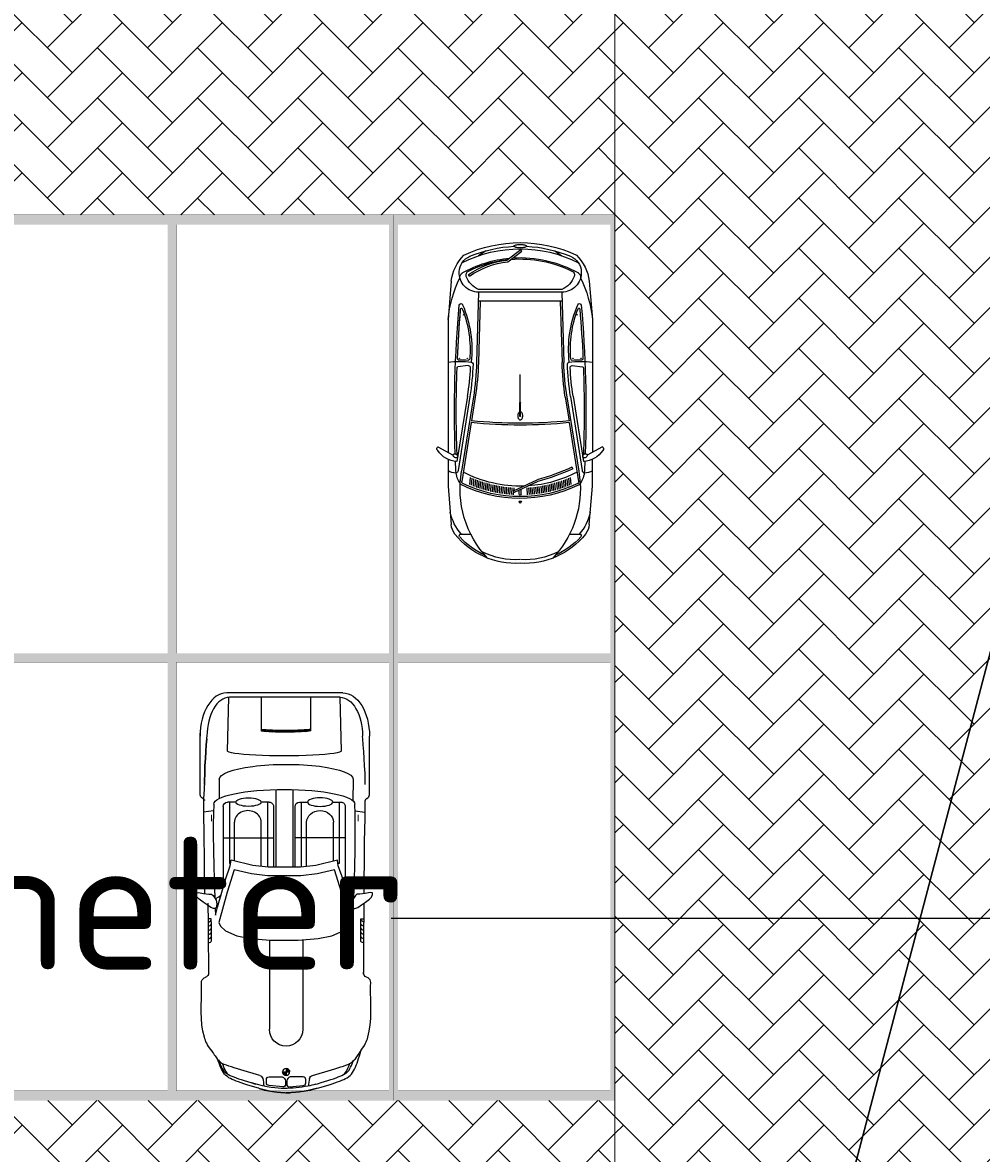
# Model space of a CAD drawing. Header units: millimetres. Extents: x 747415 to 1601423, y -236173 to 551995.
# Tile 140 of 242: x 942153 to 952980, y 22025 to 34790. Entities that reach past the tile are written whole.
import ezdxf

# ---------------------------------------------------------------- set-up
doc = ezdxf.new("R2010")
doc.units = ezdxf.units.MM
doc.header["$LTSCALE"] = 100
doc.header["$MEASUREMENT"] = 0
doc.linetypes.add('BORDERX2', pattern=[88.9, 25.4, -12.7, 25.4, -12.7, 0, -12.7])
doc.linetypes.add('DASHED2', pattern=[9.525, 6.35, -3.175])
doc.layers.get('0').update_dxf_attribs({"linetype": 'CONTINUOUS', "lineweight": 0})
doc.layers.get('DEFPOINTS').update_dxf_attribs({"color": 6, "linetype": 'CONTINUOUS', "lineweight": 0})
for name, color, linetype, lineweight in [('T--A9041_VERHARDING_Wegen', 21, 'CONTINUOUS', 0), ('T--L9042_BEPLANTING', 90, 'CONTINUOUS', 0), ('T--L9067_BEHEERVOORZIENING_Belijning', 7, 'DASHED2', 0), ('T--M9040_Terrein_Afwerking_Plein', 244, 'CONTINUOUS', 0)]:
    doc.layers.add(name, color=color, linetype=linetype, lineweight=lineweight)
doc.layers.add('T--A9072_BELIJNING', color=7, linetype='CONTINUOUS', lineweight=0, true_color=0xffffff)
for name, color, linetype in [('T--L9000_PERCELEN', 4, 'BORDERX2'), ('T--L9041_VERHARDING_Wegen', 7, 'CONTINUOUS'), ('T--L9082_INRICHTING_SPECIFIEK_Auto', 8, 'CONTINUOUS')]:
    doc.layers.add(name, color=color, linetype=linetype)
doc.styles.add('Raymond nov 2012', font='isocpeur.ttf', dxfattribs={"height": 1500})
doc.styles.get("Standard").update_dxf_attribs({"font": 'arial.ttf'})
doc.dimstyles.get("Standard").update_dxf_attribs({"dimtxt": 0.18, "dimasz": 500, "dimexe": 0.18, "dimexo": 0.0625, "dimgap": 0.09, "dimtad": 0, "dimtoh": 1, "dimdec": 0, "dimzin": 0, "dimdsep": 46, "dimtxsty": 'Standard', "dimcen": 0.09, "dimadec": 0, "dimazin": 0, "dimtfac": 1, "dimtdec": 0, "dimtofl": 0, "dimtmove": 0, "dimatfit": 3, "dimfxl": 1, "dimtolj": 1, "dimtzin": 0, "dimarcsym": 0})

# ---------------------------------------------------------------- blocks, each defined once
blk = doc.blocks.new('FMEBLOCK10')
at = {"layer": 'T--L9000_PERCELEN', "flags": 128}
blk.add_lwpolyline([(-144.82893, 14.817888), (-145.02397, 15.050913), (-145.20705, 15.294013), (-145.37702, 15.545888), (-145.53411, 15.805888), (-145.67694, 16.074013), (-145.80712, 16.348963), (-145.92304, 16.630088), (-146.02401, 16.917063), (-146.11095, 17.207938), (-146.18294, 17.503038), (-146.23906, 17.802038), (-146.28092, 18.102988), (-146.30714, 18.405888), (-146.31795, 18.710088), (-146.31404, 19.012988), (-146.29403, 19.316863), (-146.25907, 19.619113), (-146.20801, 19.918113), (-146.142, 20.214838), (-146.06196, 20.507988), (-145.96605, 20.796913), (-145.85703, 21.079988), (-145.73306, 21.357863), (-145.59506, 21.628913), (-145.44303, 21.891838), (-145.27904, 22.147938), (-145.10102, 22.394938), (-144.91196, 22.631863), (-144.71002, 22.860013), (-144.49704, 23.077113), (-144.27394, 23.283813), (-138.30613, 28.697013), (-116.62012, 47.487863), (-60.22895, 97.082863), (-54.67905, 96.186838), (-37.62294, 111.871013), (-29.08511, 118.037888), (-23.65504, 118.892963), (-18.79813, 119.658013), (-9.22392, 115.908813), (-1.20911, 112.288963), (0.65504, 110.160863), (101.86102, -5.339912), (110.37999, -16.182887), (130.01394, -40.804887), (146.31795, -61.715062), (145.31699, -62.344912), (128.53504, -71.838162), (109.77095, -81.221887), (96.853, -87.145012), (86.75508, -91.497087), (65.77494, -99.458937), (35.85286, -109.074062), (-3.25703, -117.914062), (-11.3781, -119.658012), (-17.09406, -117.515937), (-48.71308, -83.590162), (-53.87704, -83.911912), (-58.06511, -84.172887)], close=True, dxfattribs=at)
blk = doc.blocks.new('FMEBLOCK18')
at = {"layer": 'T--L9000_PERCELEN', "flags": 128}
blk.add_lwpolyline([(-100.08243, -15.21845), (-93.90854, -13.84045), (-85.78747, -12.0965), (-46.67758, -3.2565), (-16.7555, 6.358625), (4.22464, 14.320475), (14.32256, 18.67255), (27.24051, 24.595675), (46.0046, 33.9794), (62.78655, 43.47265), (63.78751, 44.1025), (100.08243, 0.943475), (97.4165, -0.71435), (90.7465, -4.485325), (80.48252, -10.258625), (68.79346, -16.567525), (51.09956, -25.844325), (33.78355, -33.17535), (7.36851, -44.1025), (3.81846, -39.8905), (-2.38257, -35.729525), (-46.57247, -27.563575), (-72.77453, -22.870575), (-93.75536, -18.9345), (-99.32458, -16.181425)], close=True, dxfattribs=at)
blk = doc.blocks.new('*X133')
at = {"color": 0}
for p, q in [((61393, 31730), (61415, 31752)), ((61395, 31750), (61418, 31772)), ((61398, 31771), (61404, 31776)), ((61385, 31598), (61405, 31618)), ((61386, 31617), (61406, 31636)), ((61387, 31654), (61408, 31674)), ((61387, 31635), (61407, 31655)), ((61389, 31672), (61409, 31693)), ((61390, 31691), (61411, 31712)), ((61391, 31711), (61412, 31732)), ((61383, 31526), (61403, 31545)), ((61383, 31508), (61402, 31527)), ((61383, 31490), (61402, 31509)), ((61383, 31473), (61402, 31492)), ((61384, 31562), (61404, 31581)), ((61384, 31544), (61403, 31563)), ((61385, 31580), (61404, 31600)), ((61383, 31455), (61402, 31474)), ((61383, 31437), (61402, 31456)), ((61384, 31420), (61402, 31439)), ((61384, 31403), (61403, 31421)), ((61384, 31385), (61403, 31404)), ((61385, 31368), (61403, 31387)), ((61385, 31351), (61404, 31369)), ((61386, 31334), (61404, 31352)), ((61387, 31317), (61405, 31335)), ((61388, 31300), (61406, 31319)), ((61389, 31284), (61407, 31302)), ((61390, 31267), (61408, 31285)), ((61391, 31251), (61409, 31269)), ((61393, 31235), (61410, 31252)), ((61395, 31219), (61412, 31236)), ((61402, 31209), (61413, 31220))]:
    blk.add_line(p, q, dxfattribs=at)
blk = doc.blocks.new('*X134')
at = {"color": 0}
for p, q in [((58020, 31490), (58022, 31493)), ((58023, 31478), (58038, 31493)), ((58029, 31469), (58053, 31493)), ((58038, 31462), (58055, 31479)), ((58049, 31458), (58055, 31464)), ((58055, 31525), (58057, 31528)), ((58055, 31510), (58070, 31524)), ((58055, 31495), (58079, 31518)), ((58068, 31493), (58086, 31510)), ((58084, 31493), (58090, 31498))]:
    blk.add_line(p, q, dxfattribs=at)
blk = doc.blocks.new('auto108')
for p, q in [((3471, 2084), (4114, 2084)), ((1429, 2018), (1446, 2019)), ((1452, 2019), (1494, 2019)), ((1494, 2019), (1850, 2021)), ((1804, 1986), (1884, 1987)), ((1850, 2021), (1954, 2022)), ((1884, 1987), (1988, 1988)), ((1954, 2022), (2062, 2023)), ((1988, 1988), (2052, 1988)), ((2052, 1988), (2052, 2023)), ((2062, 2023), (2173, 2023)), ((2173, 2023), (2230, 2024)), ((2338, 2024), (2408, 2025)), ((2393, 1911), (2636, 1918)), ((2408, 2025), (2532, 2026)), ((2532, 2026), (2659, 2027)), ((2636, 1918), (2833, 1922)), ((2659, 2027), (2791, 2029)), ((2791, 2029), (2924, 2030)), ((2833, 1922), (2993, 1924)), ((2924, 2030), (3058, 2032)), ((2993, 1924), (3125, 1924)), ((3058, 2032), (3189, 2034)), ((3125, 1924), (3240, 1922)), ((3189, 2034), (3316, 2035)), ((3240, 1922), (3345, 1919)), ((3316, 2035), (3389, 2035)), ((3567, 2037), (3607, 2036)), ((3607, 2036), (3696, 2034)), ((3696, 2034), (3781, 2030)), ((3781, 2030), (3862, 2025)), ((3862, 2025), (3941, 2021)), ((3941, 2021), (4015, 2015)), ((4015, 2015), (4085, 2009)), ((4085, 2009), (4114, 2007)), ((284, 1774), (293, 1792)), ((293, 1792), (301, 1807)), ((301, 1807), (310, 1820)), ((310, 1820), (321, 1832)), ((321, 1832), (332, 1843)), ((332, 1843), (345, 1854)), ((345, 1854), (361, 1863)), ((361, 1863), (378, 1872)), ((378, 1872), (396, 1881)), ((380, 1762), (390, 1791)), ((390, 1791), (400, 1818)), ((396, 1881), (417, 1889)), ((400, 1818), (409, 1841)), ((409, 1841), (417, 1862)), ((417, 1889), (447, 1900)), ((2287, 1908), (2393, 1911)), ((3321, 1811), (2412, 1811)), ((2965, 1811), (2965, 1243)), ((3628, 1900), (3383, 1898)), ((237, 1647), (247, 1678)), ((247, 1678), (257, 1707)), ((257, 1707), (267, 1732)), ((267, 1732), (276, 1754)), ((276, 1754), (284, 1774)), ((347, 1656), (359, 1694)), ((359, 1694), (370, 1729)), ((370, 1729), (380, 1762)), ((3370, 1742), (2675, 1742)), ((2675, 1742), (2675, 1729)), ((2705, 1679), (3142, 1679)), ((3370, 1670), (3370, 1762)), ((4554, 1752), (4554, 504)), ((4603, 1784), (4603, 472)), ((191, 1498), (203, 1538)), ((203, 1538), (214, 1577)), ((214, 1577), (226, 1614)), ((226, 1614), (237, 1647)), ((284, 1442), (347, 1656)), ((186, 1479), (191, 1498)), ((4175, 1423), (4194, 1423)), ((4194, 1423), (4554, 1423)), ((1814, 1332), (805, 1332)), ((3370, 1312), (2638, 1312)), ((2645, 1375), (3142, 1375)), ((3370, 1293), (3370, 1384)), ((324, 1143), (324, 1183)), ((3512, 1219), (2635, 1219)), ((3321, 1243), (2636, 1243)), ((324, 1143), (284, 1143)), ((364, 1143), (324, 1143)), ((324, 1104), (324, 1143)), ((3512, 1026), (2635, 1026)), ((1810, 955), (805, 955)), ((3321, 1002), (2636, 1002)), ((3370, 933), (2638, 933)), ((2965, 434), (2965, 1002)), ((3370, 952), (3370, 861)), ((139, 837), (144, 818)), ((144, 818), (156, 778)), ((156, 778), (167, 738)), ((191, 786), (187, 802)), ((203, 746), (191, 786)), ((284, 845), (347, 631)), ((2645, 863), (3142, 863)), ((4171, 864), (4190, 864)), ((4190, 864), (4554, 864)), ((167, 738), (179, 701)), ((179, 701), (190, 667)), ((190, 667), (201, 635)), ((214, 707), (203, 746)), ((226, 671), (214, 707)), ((237, 637), (226, 671)), ((201, 635), (211, 606)), ((211, 606), (221, 580)), ((221, 580), (230, 556)), ((230, 556), (239, 535)), ((247, 606), (237, 637)), ((239, 535), (249, 515)), ((257, 578), (247, 606)), ((249, 515), (259, 497)), ((267, 553), (257, 578)), ((276, 530), (267, 553)), ((284, 510), (276, 530)), ((347, 631), (359, 593)), ((359, 593), (370, 557)), ((370, 557), (380, 525)), ((380, 525), (390, 495)), ((380, 525), (390, 495)), ((2675, 503), (2675, 516)), ((2705, 559), (3142, 559)), ((3370, 575), (3370, 483)), ((259, 497), (271, 480)), ((271, 480), (285, 463)), ((293, 493), (284, 510)), ((285, 463), (300, 449)), ((301, 477), (293, 493)), ((300, 449), (317, 436)), ((310, 464), (301, 477)), ((321, 452), (310, 464)), ((317, 436), (336, 424)), ((332, 441), (321, 452)), ((345, 431), (332, 441)), ((336, 424), (356, 414)), ((361, 421), (345, 431)), ((356, 414), (377, 404)), ((361, 424), (378, 415)), ((378, 412), (361, 421)), ((377, 404), (399, 395)), ((378, 415), (396, 406)), ((396, 404), (378, 412)), ((390, 495), (400, 469)), ((390, 495), (400, 469)), ((396, 406), (417, 397)), ((396, 404), (416, 395)), ((417, 395), (396, 404)), ((399, 395), (423, 386)), ((400, 469), (409, 445)), ((400, 469), (409, 445)), ((409, 445), (417, 425)), ((409, 445), (417, 425)), ((417, 425), (424, 408)), ((417, 397), (447, 387)), ((440, 387), (417, 395)), ((423, 386), (449, 377)), ((424, 408), (430, 395)), ((429, 393), (431, 390)), ((430, 395), (432, 392)), ((464, 379), (440, 387)), ((3321, 434), (2412, 434)), ((3370, 503), (2675, 503)), ((3628, 386), (3410, 388)), ((449, 377), (460, 374)), ((1494, 265), (1423, 266)), ((1850, 264), (1494, 265)), ((1804, 301), (1884, 300)), ((1954, 263), (1850, 264)), ((1884, 300), (1988, 299)), ((2062, 262), (1954, 263)), ((1988, 299), (2052, 298)), ((2052, 298), (2052, 264)), ((2173, 261), (2062, 262)), ((2230, 261), (2173, 261)), ((2393, 334), (2287, 337)), ((2636, 327), (2393, 334)), ((2833, 323), (2636, 327)), ((2993, 321), (2833, 323)), ((3125, 321), (2993, 321)), ((3240, 323), (3125, 321)), ((3345, 326), (3240, 323)), ((2408, 220), (2338, 221)), ((2532, 219), (2408, 220)), ((2659, 218), (2532, 219)), ((2791, 216), (2659, 218)), ((2924, 215), (2791, 216)), ((3058, 213), (2924, 215)), ((3189, 211), (3058, 213)), ((3316, 210), (3189, 211)), ((3343, 210), (3316, 210)), ((3411, 211), (3343, 210)), ((3514, 218), (3411, 211)), ((3471, 173), (4150, 173)), ((3607, 221), (3514, 218)), ((3567, 220), (3607, 221)), ((3696, 224), (3607, 221)), ((3607, 221), (3696, 224)), ((3781, 227), (3696, 224)), ((3696, 224), (3781, 227)), ((3862, 232), (3781, 227)), ((3781, 227), (3862, 232)), ((3862, 232), (3941, 237)), ((3941, 236), (3862, 232)), ((4015, 242), (3941, 236)), ((3941, 237), (4015, 242)), ((4015, 242), (4121, 251)), ((4085, 248), (4015, 242))]:
    blk.add_line(p, q)
for points in [[(2175, 1892), (2168, 1904), (2169, 1921), (2181, 1952), (2209, 1995), (2240, 2038), (2273, 2084), (2298, 2108), (2326, 2120), (2346, 2118), (2348, 2092), (2339, 2036), (2331, 1976), (2329, 1943), (2316, 1925), (2294, 1912), (2261, 1893), (2221, 1885), (2195, 1886)], [(1810, 1123), (1810, 1280), (1830, 1504), (1862, 1660), (1915, 1788), (1968, 1843), (2011, 1861), (2355, 1768), (2606, 1690), (2559, 1494), (2538, 1311), (2536, 1165), (2536, 1123), (2536, 1080), (2538, 934), (2559, 751), (2606, 555), (2355, 477), (2011, 384), (1968, 402), (1915, 457), (1862, 585), (1830, 741), (1810, 965)], [(2175, 353), (2168, 341), (2169, 324), (2181, 293), (2209, 250), (2240, 207), (2273, 161), (2298, 137), (2326, 125), (2346, 127), (2348, 153), (2339, 209), (2331, 269), (2329, 302), (2316, 320), (2294, 333), (2261, 352), (2221, 360), (2195, 359)]]:
    blk.add_lwpolyline(points, close=True)
for points in [[(3412, 2055, -0.003452), (3412, 2055)], [(3412, 202, 0.003452), (3412, 202)]]:
    blk.add_lwpolyline(points, format="xyb")
for points in [[(139, 1492), (144, 1512), (156, 1552), (167, 1592), (179, 1629), (190, 1663), (201, 1695), (211, 1723), (221, 1750), (230, 1773), (239, 1795), (249, 1814), (259, 1833), (271, 1850), (285, 1866), (300, 1881), (317, 1894), (336, 1906), (356, 1916), (377, 1926), (399, 1935), (423, 1944), (449, 1953), (476, 1961), (505, 1970), (533, 1981), (571, 1990)], [(3272, 1921), (3255, 2034)], [(296, 1798), (303, 1804), (316, 1814), (331, 1824), (348, 1833), (367, 1841), (388, 1850), (410, 1858), (416, 1860)], [(2092, 1901), (2168, 1903)], [(2093, 1901), (2185, 1875), (2496, 1788), (2651, 1732), (2716, 1723)], [(2277, 1902), (2299, 1863), (2322, 1836)], [(2716, 1723), (2656, 1477), (2637, 1304), (2634, 1164), (2634, 1123), (2634, 1081), (2637, 941), (2656, 768), (2716, 522)], [(3946, 1767), (4554, 1752)], [(2093, 344), (2185, 370), (2496, 457), (2651, 513), (2716, 522)], [(296, 489), (303, 482), (316, 472), (331, 463), (348, 454), (367, 445), (388, 437), (410, 428), (416, 427)], [(2277, 343), (2299, 382), (2322, 409)], [(4554, 493), (3946, 478)], [(2168, 342), (2092, 344)], [(3272, 324), (3255, 211)]]:
    blk.add_lwpolyline(points)
for points in [[(155, 1179), (171, 1337, -0.414214), (200, 1366), (238, 1366, -0.414214), (268, 1337), (268, 1188, -0.291039), (222, 1150), (184, 1150, -0.414214)], [(155, 1107), (171, 950, 0.414214), (200, 920), (238, 920, 0.414214), (268, 950), (268, 1099, 0.291039), (222, 1137), (184, 1137, 0.414214)]]:
    blk.add_lwpolyline(points, format="xyb", close=True)
blk.add_circle((324, 1143), 39.7)
for centre, radius, start, end in [((1440, 2064), 47.1, 195.2914, 284.3416), ((3321, 1762), 49.3, 360, 90), ((237, 1456), 49.3, 283.7947, 343.5607), ((805, 1143), 189, 90, 270), ((3321, 1293), 49.3, 270, 360), ((324, 1143), 39.7, 0, 90), ((324, 1143), 39.7, 180, 270), ((3321, 952), 49.3, 0, 90), ((237, 831), 49.3, 16.4393, 76.2053), ((3321, 483), 49.3, 270, 0), ((1440, 222), 47.1, 111.0771, 164.7086)]:
    blk.add_arc(centre, radius, start, end)
for centre, major_axis, ratio, start_param, end_param in [((4114, 1784), (489, 0), 0.61456, 0, 1.570796), ((1804, 2020), (0, -34.3), 0.624902, -1.56257, 0), ((1849, 2028), (0, -34.3), 0.624902, -1.340746, 0), ((1896, 2028), (0, -34.3), 0.624902, -1.357157, 0), ((1943, 2029), (0, -34.3), 0.624902, -1.355316, 0), ((1990, 2029), (0, -34.3), 0.624902, -1.354332, 0), ((2038, 2030), (0, -34.3), 0.624902, -1.349543, 0), ((3345, 1123), (0, 797), 0.211204, 3.141593, 6.283185), ((4114, 1752), (439, 0), 0.579085, 0, 1.570796), ((3628, 1144), (1, 756), 0.222398, -3.141593, 0), ((3142, 1527), (0, 152), 0.864333, 3.141593, 6.283185), ((3948, 1123), (0, -645), 0.087484, -3.141593, 0), ((4187, 1133), (0, -323), 0.087484, -2.68647, -0.584659), ((4206, 1133), (0, -323), 0.087484, -2.68647, -0.584659)]:
    blk.add_ellipse(centre, major_axis=major_axis, ratio=ratio, start_param=start_param, end_param=end_param)
blk.add_ellipse((3370, 1527), major_axis=(0, 143), ratio=0.338725)
at = {"extrusion": (0, 0, -1)}
for centre, major_axis, ratio, start_param, end_param in [((3142, 711), (0, -152), 0.864333, -3.141593, 0), ((4114, 504), (439, 0), 0.579085, 0, 1.570796), ((4114, 472), (489, 0), 0.61456, 0, 1.570796), ((1804, 266), (0, 34.3), 0.624902, -1.56257, 0), ((1849, 258), (0, 34.3), 0.624902, -1.340746, 0), ((1896, 258), (0, 34.3), 0.624902, -1.357157, 0), ((1943, 258), (0, 34.3), 0.624902, -1.355316, 0), ((1990, 257), (0, 34.3), 0.624902, -1.354332, 0), ((2038, 257), (0, 34.3), 0.624902, -1.349543, 0)]:
    blk.add_ellipse(centre, major_axis=major_axis, ratio=ratio, start_param=start_param, end_param=end_param, dxfattribs=at)
blk.add_ellipse((3370, 718), major_axis=(0, -143), ratio=0.338725, dxfattribs=at)
for points, knots in [([(571, 1990), (626, 2035), (853, 2125), (1099, 2097), (1285, 2097)], [72.513385, 72.513385, 72.513385, 72.513385, 210.766252, 779.411217, 779.411217, 779.411217, 779.411217]), ([(1285, 2097), (1307, 2097), (1358, 2107), (1385, 2075), (1395, 2052)], [0, 0, 0, 0, 64.592582, 138.656509, 138.656509, 138.656509, 138.656509]), ([(164, 1390), (146, 1302), (129, 1121), (146, 941), (201, 754)], [93.721229, 93.721229, 93.721229, 93.721229, 365.303664, 640.430937, 640.430937, 640.430937, 640.430937]), ([(571, 296), (626, 251), (853, 161), (1099, 189), (1285, 189)], [72.513385, 72.513385, 72.513385, 72.513385, 210.766252, 779.411217, 779.411217, 779.411217, 779.411217]), ([(1285, 189), (1307, 189), (1358, 179), (1385, 212), (1395, 235)], [0, 0, 0, 0, 64.592582, 138.656509, 138.656509, 138.656509, 138.656509])]:
    blk.add_open_spline(points, degree=3, knots=knots)
for points, start_tangent, end_tangent in [([(3412, 2055), (3401, 2042), (3387, 2035)], (-0.157438, -0.987529), (-0.999933, -0.011552)), ([(3412, 2055), (3430, 2076), (3477, 2085)], (0.361709, 0.932291), (1, 0)), ([(571, 1990), (504, 1946), (440, 1893), (417, 1862), (411, 1850)], (0.873356, 0.487083, -0.000015), (-0.33173, -0.943374)), ([(571, 296), (504, 341), (440, 394), (417, 425), (411, 437)], (0.873356, -0.487083, -0.000015), (-0.33173, 0.943374)), ([(3412, 202), (3401, 215), (3387, 222)], (-0.157438, 0.987529), (-0.999933, 0.011552)), ([(3412, 202), (3430, 181), (3477, 173)], (0.361709, -0.932291), (1, 0))]:
    blk.add_spline(points, degree=3, dxfattribs=dict(start_tangent=start_tangent, end_tangent=end_tangent))
for points, weights in [([(139, 1493), (125, 1447), (115, 1400)], [1, 0.99968296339, 1]), ([(115, 1400), (90, 1278), (88, 1143)], [1, 0.996922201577, 0.999560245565]), ([(115, 930), (90, 1052), (88, 1186)], [1, 0.996922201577, 0.999560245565]), ([(139, 837), (125, 882), (115, 930)], [1, 0.99968296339, 1])]:
    blk.add_rational_spline(points, weights, degree=2)
for points in [[(186, 1479), (177, 1450), (170, 1420), (164, 1390)], [(249, 1408), (223, 1401), (194, 1398), (165, 1396)], [(249, 879), (223, 885), (194, 889), (165, 891)]]:
    blk.add_open_spline(points, degree=3)
for points in [[(3151, 1962), (3151, 1950), (3227, 1962), (3227, 1950)], [(3151, 294), (3151, 305), (3227, 294), (3227, 305)]]:
    blk.add_solid(points)
for name, p, xscale, yscale, zscale in [('*X133', (-56312, -29881), 0.9851387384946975, 0.9851387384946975, 0.9851387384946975), ('*X134', (-65414, -34517), 1.132343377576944, 1.132343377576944, 1.132343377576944)]:
    blk.add_blockref(name, p, dxfattribs=dict(xscale=xscale, yscale=yscale, zscale=zscale))
blk = doc.blocks.new('auto64')
for points in [[(-2305, 929), (-2398, 757)], [(-3184, 780), (-2750, 815), (-2446, 815)], [(-436, 780), (-870, 815), (-2366, 815)], [(-3290, 559), (-3290, 669)], [(-2032, 554), (-2698, 660)], [(-1743, 528), (-2580, 662)], [(-1737, 568), (-2574, 701)], [(-1732, 597), (-2470, 715)], [(-1389, 587), (-1404, 705)], [(-2675, 506), (-2755, 513)], [(-2667, 526), (-2748, 533)], [(-2659, 545), (-2740, 552)], [(-2651, 564), (-2732, 572)], [(-2555, 593), (-2536, 585)], [(-1746, 509), (-2012, 551)], [(-2714, 389), (-2794, 396)], [(-2709, 409), (-2788, 416)], [(-2702, 428), (-2782, 435)], [(-2696, 448), (-2776, 455)], [(-2689, 467), (-2769, 474)], [(-2682, 487), (-2763, 494)], [(-660, 453), (-1355, 472)], [(-560, 470), (-1354, 492)], [(-660, 470), (-660, -470)], [(-560, 470), (-560, -470)], [(-530, 470), (-530, -470)], [(-93, 390), (-149, 470)], [(-2747, 252), (-2825, 259)], [(-2743, 271), (-2821, 278)], [(-2739, 291), (-2817, 298)], [(-2735, 311), (-2813, 318)], [(-2730, 330), (-2809, 337)], [(-2725, 350), (-2804, 357)], [(-2720, 370), (-2799, 377)], [(-2763, 133), (-2841, 140)], [(-2762, 153), (-2839, 159)], [(-2760, 172), (-2837, 179)], [(-2758, 192), (-2834, 199)], [(-2754, 212), (-2832, 219)], [(-2751, 232), (-2828, 239)], [(-2697, 199), (-2820, -67), (-2802, -75), (-2678, 192)], [(-2940, -5), (-2921, -13), (-2921, 0), (-2921, 13), (-2940, 5)], [(-2769, 73), (-2846, 80)], [(-2767, 93), (-2845, 100)], [(-2765, 113), (-2843, 120)], [(-2842, 10), (-2785, 10)], [(-1960, 5), (-1810, 5)], [(-1805, 0), (-1490, 0)], [(-216, -141), (-98, 18), (-82, 6), (-197, -148)], [(-2769, -73), (-2846, -80)], [(-2767, -93), (-2845, -100)], [(-2765, -113), (-2843, -120)], [(-2842, -10), (-2794, -10)], [(-1960, -5), (-1810, -5)], [(-2763, -133), (-2841, -140)], [(-2762, -153), (-2839, -159)], [(-2760, -172), (-2837, -179)], [(-2758, -192), (-2834, -199)], [(-2754, -212), (-2832, -219)], [(-2751, -232), (-2828, -239)], [(-2747, -252), (-2825, -259)], [(-2743, -271), (-2821, -278)], [(-2739, -291), (-2817, -298)], [(-2735, -311), (-2813, -318)], [(-2730, -330), (-2809, -337)], [(-2725, -350), (-2804, -357)], [(-2720, -370), (-2799, -377)], [(-2714, -389), (-2794, -396)], [(-2709, -409), (-2788, -416)], [(-2702, -428), (-2782, -435)], [(-2696, -448), (-2776, -455)], [(-2689, -467), (-2769, -474)], [(-2682, -487), (-2763, -494)], [(-2675, -506), (-2755, -513)], [(-1746, -509), (-2012, -551)], [(-660, -453), (-1355, -472)], [(-560, -470), (-1354, -492)], [(-93, -390), (-149, -470)], [(-3290, -669), (-3290, -559)], [(-2667, -526), (-2748, -533)], [(-2659, -545), (-2740, -552)], [(-2651, -564), (-2732, -572)], [(-2032, -554), (-2698, -660)], [(-1743, -528), (-2580, -662)], [(-1737, -568), (-2574, -701)], [(-1732, -597), (-2470, -715)], [(-1389, -587), (-1404, -705)], [(-378, -572), (-361, -583)], [(-2305, -929), (-2398, -757)], [(-2446, -815), (-2750, -815), (-3184, -780)], [(-436, -780), (-870, -815), (-2366, -815)]]:
    blk.add_lwpolyline(points)
for centre, radius, start, end in [((-2200, 703), 271, 122.5061, 177.3807), ((-2326, 918), 24, 28.4487, 144.8117), ((-3167, 580), 200, 94.6669, 128.5195), ((-2919, 231), 573, 102.481, 130.272), ((-2433, 727), 169, 148.6333, 180.9564), ((-2583, 684), 1241, 353.7279, 6.0623), ((-1012, -605), 1427, 64.4533, 84.2811), ((-500, 275), 509, 45.0724, 82.7817), ((-2747, 53), 874, 128.5195, 183.4666), ((-2779, -464), 1143, 86.7478, 133.301), ((-2747, 53), 854, 132.4061, 156.0666), ((-3310, 669), 20, 0, 132.4061), ((-1377, 0), 1511, 153.8364, 206.6643), ((-1377, 0), 1491, 154.1833, 205.8167), ((-1377, 0), 1373, 152.0676, 176.1797), ((-2566, 466), 260, 97.9758, 129.7902), ((-2715, 657), 20, 86.7478, 153.8364), ((-2701, 641), 20, 80.9423, 154.1833), ((-2779, -464), 1143, 79.9751, 86.7478), ((-1914, -11589), 12332, 92.5802, 93.2009), ((-2568, 738), 36.8, 201.7756, 261.8193), ((-2397, 726), 31.7, 91.422, 214.9423), ((-2413, 734), 28.1, 248.5131, 57.8511), ((-1911, -12958), 13680, 87.9174, 92.0179), ((-1911, -12958), 13700, 84.9558, 91.981), ((-1414, 703), 10, 7.2745, 87.9174), ((-1209, 1822), 1276, 263.6929, 293.3519), ((-2583, 684), 1261, 355.3159, 0.6912), ((-1312, 699), 10, 87.4901, 180.6912), ((-1209, 1822), 1256, 265.0494, 291.5959), ((-1911, -12958), 13680, 85.1291, 87.4901), ((-1306, 688), 2.5, 90, 270), ((-1306, 688), 2.5, 270, 90), ((-815, 641), 2.5, 90, 270), ((-815, 641), 2.5, 270, 90), ((-750, 663), 10, 291.5959, 85.1291), ((-708, 669), 20, 284.8612, 84.9558), ((-340, 470), 220, 87.5524, 180.0097), ((-399, 610), 72.8, 40.2199, 88.4107), ((-1502, 0), 1332, 356.4569, 29.5582), ((-339, 490), 200, 22.8604, 87.5524), ((-1502, 0), 1432, 332.6464, 27.3536), ((-87, -521), 2707, 155.7055, 164.5863), ((-87, -521), 2687, 155.7055, 164.6216), ((3447, 0), 5507, 174.225, 185.775), ((3447, 0), 5487, 174.2369, 185.7631), ((-1271, 3491), 3000, 260.9423, 268.4089), ((-1271, 3491), 2960, 260.9423, 268.0852), ((-1271, 3491), 2930, 260.9423, 267.2804), ((-1409, 584), 20, 267.2804, 7.2745), ((-1369, 553), 20, 268.0852, 348.1357), ((-1462, 3510), 2979, 271.7693, 271.819), ((-1317, 580), 10, 175.3159, 265.0494), ((-1306, 596), 2.5, 90, 270), ((-1306, 596), 2.5, 270, 90), ((-306, 380), 241, 108.384, 158.1789), ((-366, 562), 50, 26.3311, 108.384), ((-1502, 0), 1317, 355.4418, 26.3311), ((-1502, 0), 1462, 2.7376, 22.8604), ((-1502, 0), 1502, 334.9815, 25.0185), ((-2747, 53), 834, 153.1339, 183.4666), ((-1271, 3491), 3020, 260.9423, 268.4089), ((-2938, 0), 5, 112.786, 247.214), ((-2842, 0), 10, 90, 270), ((-1377, 0), 1373, 178.392, 207.9324), ((-1992, 0), 13, 140.4731, 180), ((-1992, 0), 13, 180, 219.5269), ((-1975, -14), 34.9, 116.6567, 140.4731), ((-1964, -36), 60, 101.7464, 116.6567), ((-1956, -72), 96.5, 90, 101.7464), ((-1960, 0), 5, 90, 270), ((-1956, -72), 96.5, 78.2536, 90), ((-1949, -36), 60, 63.3433, 78.2536), ((-1938, -14), 34.9, 39.5269, 63.3433), ((-1921, 0), 13, 22.6244, 39.5269), ((-1810, 0), 5, 270, 90), ((185, 0), 245, 173.2506, 180), ((185, 0), 245, 180, 186.7494), ((73, 13), 132, 164.0546, 173.2506), ((3, 33), 59.3, 145.403, 164.0546), ((-40, 63), 7.21, 90, 145.403), ((-40, 63), 7.21, 34.597, 90), ((-83, 33), 59.3, 15.9454, 34.597), ((-153, 13), 132, 6.7494, 15.9454), ((-265, 0), 245, 0, 6.7494), ((-265, 0), 245, 353.2506, 0), ((-2747, -53), 874, 176.5334, 231.4805), ((-2747, -53), 834, 176.5334, 206.8661), ((-1975, 14), 34.9, 219.5269, 243.3433), ((-1964, 36), 60, 243.3433, 258.2536), ((-1956, 72), 96.5, 258.2536, 270), ((-1956, 72), 96.5, 270, 281.7464), ((-1949, 36), 60, 281.7464, 296.6567), ((-1938, 14), 34.9, 296.6567, 320.4731), ((-1921, 0), 13, 320.4731, 337.3756), ((-1502, 0), 1332, 330.4418, 354.8462), ((-1502, 0), 1462, 337.1396, 357.2624), ((73, -13), 132, 186.7494, 195.9454), ((3, -33), 59.3, 195.9454, 214.597), ((-40, -63), 7.21, 214.597, 270), ((-40, -63), 7.21, 270, 325.403), ((-83, -33), 59.3, 325.403, 344.0546), ((-153, -13), 132, 344.0546, 353.2506), ((-1133, -43), 922, 324.9998, 353.9253), ((-1133, -43), 942, 324.9998, 353.5912), ((-1502, 0), 1317, 333.6689, 353.7639), ((-2779, 464), 1143, 226.699, 280.0249), ((-2747, -53), 854, 203.9334, 227.5939), ((-1271, -3491), 3020, 91.5911, 99.0577), ((-1271, -3491), 3000, 91.5911, 99.0577), ((-340, -470), 220, 179.9903, 272.4476), ((-306, -380), 241, 201.8211, 251.616), ((-1271, -3491), 2960, 91.9167, 99.0577), ((-1271, -3491), 2930, 92.7196, 99.0577), ((-1409, -584), 20, 352.7255, 92.7196), ((-1462, -3510), 2979, 88.1848, 88.2307), ((-1369, -553), 20, 6.1809, 91.9167), ((-1209, -1822), 1276, 66.6481, 96.3071), ((-2583, -684), 1241, 353.9377, 6.1809), ((-1316, -585), 10, 87.1473, 184.478), ((-2583, -684), 1261, 359.3088, 4.478), ((-1209, -1822), 1256, 68.4041, 94.9506), ((-1306, -596), 2.5, 90, 270), ((-1306, -596), 2.5, 270, 90), ((-500, -275), 509, 277.2183, 314.9276), ((-366, -562), 50, 251.616, 333.6689), ((-339, -490), 200, 272.4476, 337.1396), ((-3310, -669), 20, 227.5939, 0), ((-3167, -580), 200, 231.4805, 265.3331), ((-2919, -231), 573, 229.728, 257.519), ((-2566, -466), 260, 230.2098, 262.0242), ((-2701, -641), 20, 205.8167, 279.0577), ((-2568, -738), 36.8, 98.1807, 158.2244), ((-2433, -727), 169, 179.0436, 211.3667), ((-1914, 11589), 12332, 266.7991, 267.4198), ((-2200, -703), 271, 182.6193, 237.4939), ((-2397, -726), 31.7, 145.0577, 268.578), ((-2413, -734), 28.1, 302.1489, 111.4869), ((-1911, 12958), 13680, 267.9821, 272.0826), ((-1911, 12958), 13700, 268.019, 275.0515), ((-1414, -703), 10, 272.0826, 352.7255), ((-1312, -699), 10, 179.3088, 272.5099), ((-1911, 12958), 13680, 272.5099, 274.8709), ((-1911, 12958), 13680, 272.5099, 274.7965), ((-1306, -688), 2.5, 90, 270), ((-1306, -688), 2.5, 270, 90), ((-1012, 605), 1427, 275.7189, 295.5467), ((-815, -641), 2.5, 90, 270), ((-815, -641), 2.5, 270, 90), ((-750, -663), 10, 274.8709, 68.4041), ((-708, -669), 20, 275.0442, 75.1388), ((-399, -610), 72.8, 271.5893, 319.7801), ((-2326, -918), 24, 215.1883, 331.5513)]:
    blk.add_arc(centre, radius, start, end)
blk = doc.blocks.new('*D149')
at = {"layer": 'DEFPOINTS', "color": 0, "linetype": 'Continuous', "transparency": 16777216}
for p in [(918751, 24675), (964206, 24675), (964206, 24675)]:
    blk.add_point(p, dxfattribs=at)
at = {"layer": 'T--M9040_Terrein_Afwerking_Plein', "color": 0, "linetype": 'Continuous', "lineweight": -2, "transparency": 16777216}
for p, q in [((918751, 24675), (918751, 24674)), ((919251, 24675), (936641, 24675)), ((963706, 24675), (946316, 24675)), ((964206, 24675), (964206, 24675))]:
    blk.add_line(p, q, dxfattribs=at)
at = {"layer": 'T--M9040_Terrein_Afwerking_Plein', "color": 0, "linetype": 'Continuous', "transparency": 16777216}
for points in [[(919251, 24758), (919251, 24591), (918751, 24675)], [(963706, 24758), (963706, 24591), (964206, 24675)]]:
    blk.add_solid(points, dxfattribs=at)
at = {"layer": 'T--M9040_Terrein_Afwerking_Plein', "color": 0, "linetype": 'Continuous', "transparency": 16777216, "insert": (941479, 24675), "char_height": 1500, "attachment_point": 5, "style": 'Raymond nov 2012'}
blk.add_mtext('\\A1;45,5 meter', dxfattribs=at)
blk = doc.blocks.new('9041_parkeerplaats_2500x5000_dub_lijn')
at = {"layer": 'T--A9072_BELIJNING', "linetype": 'Continuous'}
h = blk.add_hatch(color=256, dxfattribs=at)
h.paths.add_polyline_path([(-1200, 2450), (1200, 2450), (1200, -2390), (-1200, -2390)], flags=16)
h.paths.add_polyline_path([(-1250, 2500), (-1250, -2500), (1250, -2500), (1250, 2500)])
at = {"layer": 'T--L9067_BEHEERVOORZIENING_Belijning', "const_width": 1}
for points in [[(-1250, 2500), (-1250, -2500), (1250, -2500), (1250, 2500)], [(-1200, 2450), (1200, 2450), (1200, -2390), (-1200, -2390)]]:
    blk.add_lwpolyline(points, close=True, dxfattribs=at)
blk = doc.blocks.new('*U207')
at = {"layer": 'T--L9067_BEHEERVOORZIENING_Belijning', "rotation": 180}
blk.add_blockref('9041_parkeerplaats_2500x5000_dub_lijn', (0, 2500, 0), dxfattribs=at)
at = {"layer": 'T--L9067_BEHEERVOORZIENING_Belijning'}
blk.add_blockref('9041_parkeerplaats_2500x5000_dub_lijn', (0, -2500, 0), dxfattribs=at)
blk = doc.blocks.new('*U208')
at = {"layer": 'T--L9067_BEHEERVOORZIENING_Belijning', "color": 0, "linetype": 'ByBlock', "lineweight": -2, "transparency": 16777216}
for p in [(20000, 0), (22500, 0), (25000, 0)]:
    blk.add_blockref('*U207', p, dxfattribs=at)

msp = doc.modelspace()

# ---------------------------------------------------------------- hatches: boundary and pattern name
at = {"layer": 'T--A9041_VERHARDING_Wegen', "linetype": 'Continuous'}
h = msp.add_hatch(dxfattribs=at)
h.set_pattern_fill('AR-HBONE', color=256, scale=100, style=0)
h.paths.add_polyline_path([(953841.05, 47272.979), (948841.05, 47272.979), (948841.05, 4381.008), (948841.05, 4161.008), (949391.05, 4161.008), (949391.05, 4341.008), (949791.05, 4341.008), (949791.05, 4166.008), (952891.05, 4166.008), (952891.05, 4341.008), (953291.05, 4341.008), (953291.05, 4161.008), (953841.05, 4161.008), (953841.05, 4381.008), (953841.05, 6381.008)])
h = msp.add_hatch(dxfattribs=at)
h.set_pattern_fill('AR-HBONE', color=256, scale=100, style=0)
h.paths.add_polyline_path([(948841.05, 32620.844), (948841.05, 37620.844), (921986.052, 37620.844), (920867.32, 32620.844)])
h = msp.add_hatch(dxfattribs=at)
h.set_pattern_fill('AR-HBONE', color=256, scale=100, style=0)
h.paths.add_polyline_path([(948841.05, 17620.844), (948841.05, 22620.844), (918361.688, 22620.844), (917413.238, 17620.844)])
at = {"layer": 'T--L9042_BEPLANTING', "linetype": 'Continuous'}
h = msp.add_hatch(dxfattribs=at)
h.set_pattern_fill('GRASS', color=256, scale=1500)
h.paths.add_polyline_path([(920694.889, 43104.951), (919423.058, 43389.519), (919663.241, 44462.977), (920834.286, 44200.96), (920854.106, 44289.542), (911553.104, 53727.654), (907101.671, 58246.391), (906991.232, 58348.85, -1.023152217), (906776.086, 58557.812), (898746.213, 66722.213), (897908, 66189.5), (894729.901, 63976.966), (893482.951, 63356.733), (892236, 62736.5), (889636.259, 61298.747), (888428.879, 60798.373), (885691, 59567.5), (882511.819, 58193.213), (881169.461, 57090.189), (878449.993, 54926.973), (875696.457, 52807.135), (872909.545, 50731.213), (871727.289, 49870.83), (870089.955, 48699.731), (867238.399, 46713.204), (864355.591, 44772.135), (861442.256, 42877.016), (858499.128, 41028.326), (855526.946, 39226.534), (852526.456, 37472.096), (849498.415, 35765.457), (846443.582, 34107.05), (843362.726, 32497.295), (840256.623, 30936.601), (839530.122, 30585.893), (840912.01, 27502.757), (840976.783, 27531.267), (844195.577, 20218.302), (844027.811, 20144.459), (846245.82, 13423.487), (846596.639, 13577.9), (846659.606, 13387.099), (845157.962, 12726.152), (846474.404, 9735.191), (846670.754, 9289.082), (850502.865, 582.514), (854447.832, -7566.502), (857401.96, -14113.687), (857801.96, -15037.267), (858684.862, -16305.094), (859061.462, -16649.146), (859470.142, -16941.517), (859917.5, -17174.693), (860389.423, -17349.59), (860879.312, -17473.72), (861378.739, -17526.373), (861888.62, -17521.661), (862379.813, -17447.301), (866958.533, -16810.337), (873676.476, -16162.232), (880268.847, -15763.188), (887268.263, -15521.99), (894239.26, -15388.923), (901232.603, -15381.953), (932291.459, -15402.049), (933890.747, -15369.225), (935486.375, -15279.952), (937084.943, -15126.714), (938664.823, -14903.829), (940241.044, -14624.494), (942226.528, -14318.627), (944224.099, -14089.92), (946226.246, -13931.776), (948232.967, -13844.195), (948414.6, -13804.076), (948563.433, -13695.224), (948667.184, -13546.78), (948955.369, -12854.935), (949171.162, -12139.44), (949227.086, -11909.065), (949370.486, -11169.919), (949449.008, -10413.722), (949456.967, -9662.099), (949408.476, -8914.136), (948111.05, 3901.008), (947631.05, 3901.008), (947631.05, 3966.008), (944521.05, 3966.008), (944521.05, 3901.008), (944041.05, 3901.008), (944041.05, 3966.008), (941171.05, 3966.008), (941171.05, 3901.008), (940691.05, 3901.008), (940691.05, 3966.008), (937581.05, 3966.008), (937581.05, 3901.008), (937101.05, 3901.008), (937101.05, 3966.008), (933991.05, 3966.008), (933991.05, 3901.008), (933511.05, 3901.008), (933511.05, 3966.008), (930641.05, 3966.008), (930641.05, 3901.008), (930161.05, 3901.008), (930161.05, 3966.008), (927051.05, 3966.008), (927051.05, 3901.008), (926571.05, 3901.008), (926571.05, 3966.008), (923461.05, 3966.008), (923461.05, 3901.008), (922981.05, 3901.008), (922981.05, 3966.008), (920111.05, 3966.008), (920111.05, 3901.008), (919631.05, 3901.008), (919631.05, 3966.008), (916521.05, 3966.008), (916521.05, 3901.008), (916041.05, 3901.008), (916041.05, 3966.008), (912931.05, 3966.008), (912931.05, 3901.008), (912451.05, 3901.008), (912451.05, 4381.008)])
h.paths.add_polyline_path([(901357.835, 41519.972, -0.326593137), (907260.057, 41488.688), (907750.923, 41125.77, -0.319698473), (909549.802, 35610.67), (897623.84, -2461.312, -0.318303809), (893025.303, -5963.699), (870593.58, -6739.611, -0.312584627), (865802.917, -3659.83), (861101.696, 7663.472, -0.347638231), (862789.795, 13632.461)], flags=16)

# ---------------------------------------------------------------- linework, layer by layer
at = {"layer": 'T--A9041_VERHARDING_Wegen', "linetype": 'Continuous'}
msp.add_lwpolyline([(953841.05, 47272.979), (948841.05, 47272.979), (948841.05, 4381.008), (948841.05, 4161.008), (949391.05, 4161.008), (949391.05, 4341.008), (949791.05, 4341.008), (949791.05, 4166.008), (952891.05, 4166.008), (952891.05, 4341.008), (953291.05, 4341.008), (953291.05, 4161.008), (953841.05, 4161.008), (953841.05, 4381.008), (953841.05, 6381.008)], close=True, dxfattribs=at)
at = {"layer": 'T--A9041_VERHARDING_Wegen', "linetype": 'Continuous', "const_width": 1}
for points in [[(948841.05, 32620.844), (948841.05, 37620.844), (921986.052, 37620.844), (920867.32, 32620.844)], [(948841.05, 17620.844), (948841.05, 22620.844), (918361.688, 22620.844), (917413.238, 17620.844)]]:
    msp.add_lwpolyline(points, close=True, dxfattribs=at)
at = {"layer": 'T--L9041_VERHARDING_Wegen', "const_width": 1}
msp.add_lwpolyline([(920258.587, 32620.844), (948841.05, 32620.844), (948841.05, 22620.844), (918361.688, 22620.844)], dxfattribs=at)

# ---------------------------------------------------------------- block references
at = {"layer": 'T--L9000_PERCELEN', "xscale": 1000.000000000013, "yscale": 1000.000000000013, "zscale": 1000.000000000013, "rotation": 228.6878301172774}
for name, p in [('FMEBLOCK10', (1087887.23, 61585.928)), ('FMEBLOCK18', (953921.73, 69451.991))]:
    msp.add_blockref(name, p, dxfattribs=at)
at = {"layer": 'T--L9067_BEHEERVOORZIENING_Belijning'}
msp.add_blockref('*U208', (922591.05, 27620.844, 0.5), dxfattribs=at)
at = {"layer": 'T--L9082_INRICHTING_SPECIFIEK_Auto', "xscale": -1}
for name, p, rotation in [('auto64', (947772.28, 32307.21), 270.0000000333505), ('auto108', (943985.653, 22620.844), 270.0000000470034)]:
    msp.add_blockref(name, p, dxfattribs=dict(at, rotation=rotation))

# ---------------------------------------------------------------- dimensions: what is measured, and where the dimension line sits
at = {"layer": 'T--M9040_Terrein_Afwerking_Plein', "linetype": 'Continuous'}
dim = msp.add_linear_dim(base=(964206.046, 24674.676), p1=(918751.279, 24674.856), p2=(964206.046, 24674.676), text='45,5 meter', dimstyle='Standard', override={"dimtxsty": 'Raymond nov 2012'}, dxfattribs=at)
dim.commit()
dim.dimension.update_dxf_attribs({"geometry": '*D149', "text_midpoint": (941478.663, 24674.676)})

doc.saveas('drawing.dxf')
